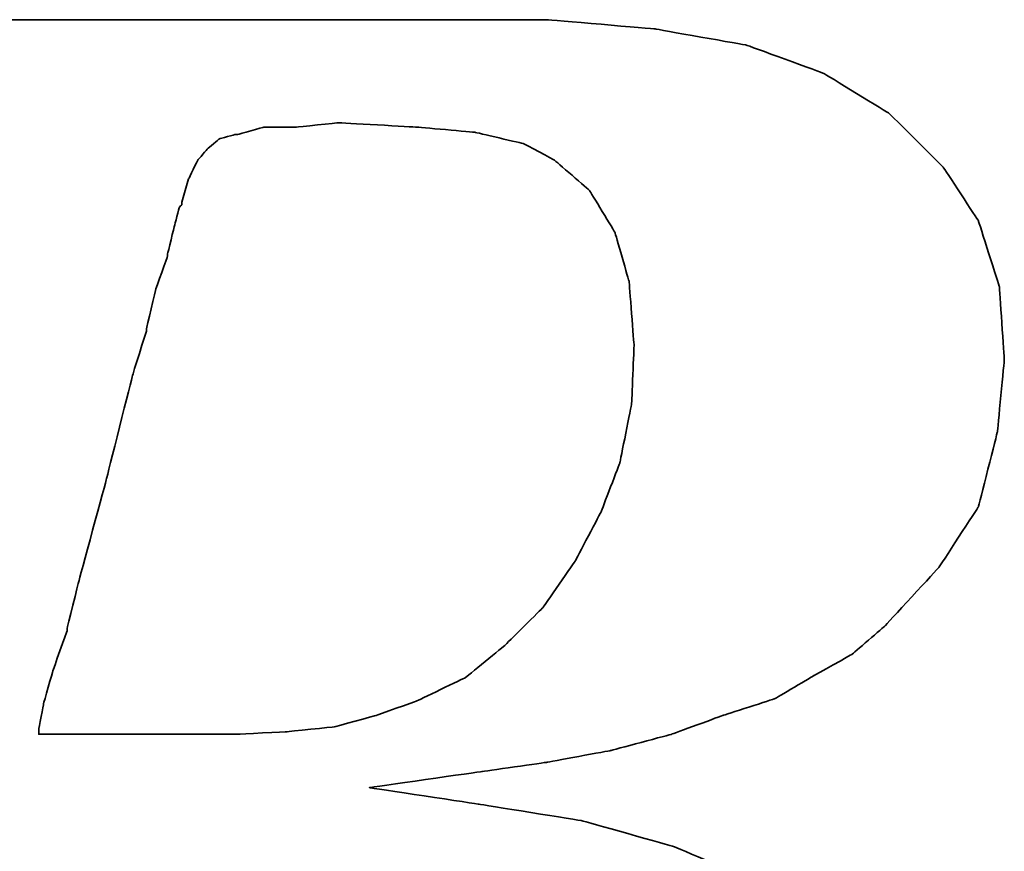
# Model space of a CAD drawing. Header units: millimetres. Extents: x 716 to 1311, y 158 to 389.
# Tile 30 of 48: x 1113.47 to 1118.64, y 222.88 to 227.24. Entities that reach past the tile are written whole.
import ezdxf

# ---------------------------------------------------------------- set-up
doc = ezdxf.new("R2010")
doc.units = ezdxf.units.MM
doc.header["$LTSCALE"] = 10
doc.layers.add('DIM', color=4, linetype='Continuous')
doc.layers.add('layer 1', color=7, linetype='Continuous')

# ---------------------------------------------------------------- blocks, each defined once
blk = doc.blocks.new('TBI MOTION logo(完整正式版)')
at = {"layer": 'layer 1', "color": 22, "lineweight": 35}
for points, knots in [([(-64.65375, -6.86375), (-64.65375, -6.86375), (-64.84375, -7.29625), (-64.84375, -7.29625), (-64.84375, -7.29625), (-64.84375, -7.29625), (-64.86875, -7.34375), (-64.86875, -7.34375), (-64.86875, -7.34375), (-64.86875, -7.34375), (-64.86875, -7.36875), (-64.86875, -7.36875), (-64.86875, -7.36875), (-64.86875, -7.36875), (-65.15375, -7.65375), (-65.15375, -7.65375), (-65.15375, -7.65375), (-65.15375, -7.65375), (-65.17875, -7.65375), (-65.17875, -7.65375), (-65.17875, -7.65375), (-65.17875, -7.65375), (-65.20375, -7.67875), (-65.20375, -7.67875), (-65.20375, -7.67875), (-65.20375, -7.67875), (-65.58875, -7.87125), (-65.58875, -7.87125), (-65.58875, -7.87125), (-65.58875, -7.87125), (-65.63375, -7.87125), (-65.63375, -7.87125), (-65.63375, -7.87125), (-65.63375, -7.87125), (-65.65875, -7.89375), (-65.65875, -7.89375), (-65.65875, -7.89375), (-65.65875, -7.89375), (-66.09375, -7.94375), (-66.09375, -7.94375), (-66.09375, -7.94375), (-66.09375, -7.94375), (-66.11375, -7.94375), (-66.11375, -7.94375), (-66.11375, -7.94375), (-66.11375, -7.94375), (-66.16375, -7.94375), (-66.16375, -7.94375), (-66.16375, -7.94375), (-66.16375, -7.94375), (-66.30875, -7.94375), (-66.30875, -7.94375), (-66.30875, -7.94375), (-66.30875, -7.94375), (-66.69375, -7.94375), (-66.69375, -7.94375), (-66.69375, -7.94375), (-66.69375, -7.94375), (-67.07375, -7.94375), (-67.07375, -7.94375), (-67.07375, -7.94375), (-67.07375, -7.94375), (-67.12375, -7.94375), (-67.12375, -7.94375), (-67.12375, -7.94375), (-67.12375, -7.94375), (-67.12375, -7.96625), (-67.12375, -7.96625), (-67.12375, -7.96625), (-67.12375, -7.96625), (-67.14875, -7.99125), (-67.14875, -7.99125), (-67.14875, -7.99125), (-67.14875, -7.99125), (-67.24375, -8.34875), (-67.24375, -8.34875), (-67.24375, -8.34875), (-67.24375, -8.34875), (-67.31375, -8.68625), (-67.31375, -8.68625), (-67.31375, -8.68625), (-67.31375, -8.68625), (-67.26875, -8.68625), (-67.26875, -8.68625), (-67.26875, -8.68625), (-67.26875, -8.68625), (-67.07375, -8.68625), (-67.07375, -8.68625), (-67.07375, -8.68625), (-67.07375, -8.68625), (-66.54875, -8.68625), (-66.54875, -8.68625), (-66.54875, -8.68625), (-66.54875, -8.68625), (-65.82625, -8.68625), (-65.82625, -8.68625), (-65.82625, -8.68625), (-65.82625, -8.68625), (-65.01375, -8.68625), (-65.01375, -8.68625), (-65.01375, -8.68625), (-65.01375, -8.68625), (-64.05375, -8.68625), (-64.05375, -8.68625), (-64.05375, -8.68625), (-64.05375, -8.68625), (-62.08375, -8.68625), (-62.08375, -8.68625), (-62.08375, -8.68625), (-62.08375, -8.68625), (-60.06875, -8.68625), (-60.06875, -8.68625), (-60.06875, -8.68625), (-60.06875, -8.68625), (-59.10875, -8.68625), (-59.10875, -8.68625), (-59.10875, -8.68625), (-59.10875, -8.68625), (-58.29375, -8.68625), (-58.29375, -8.68625), (-58.29375, -8.68625), (-58.29375, -8.68625), (-57.57375, -8.68625), (-57.57375, -8.68625), (-57.57375, -8.68625), (-57.57375, -8.68625), (-57.04875, -8.68625), (-57.04875, -8.68625), (-57.04875, -8.68625), (-57.04875, -8.68625), (-56.85375, -8.68625), (-56.85375, -8.68625), (-56.85375, -8.68625), (-56.85375, -8.68625), (-56.70875, -8.68625), (-56.70875, -8.68625), (-56.70875, -8.68625), (-56.70875, -8.68625), (-56.61375, -8.68625), (-56.61375, -8.68625), (-56.61375, -8.68625), (-56.61375, -8.68625), (-56.56875, -8.68625), (-56.56875, -8.68625), (-56.56875, -8.68625), (-56.56875, -8.68625), (-55.65375, -8.63875), (-55.65375, -8.63875), (-55.65375, -8.63875), (-55.65375, -8.63875), (-54.76875, -8.51875), (-54.76875, -8.51875), (-54.76875, -8.51875), (-54.76875, -8.51875), (-53.90375, -8.30375), (-53.90375, -8.30375), (-53.90375, -8.30375), (-53.90375, -8.30375), (-53.08875, -8.03875), (-53.08875, -8.03875), (-53.08875, -8.03875), (-53.08875, -8.03875), (-52.34375, -7.65375), (-52.34375, -7.65375), (-52.34375, -7.65375), (-52.34375, -7.65375), (-51.69875, -7.29625), (-51.69875, -7.29625), (-51.69875, -7.29625), (-51.69875, -7.29625), (-51.21875, -6.91125), (-51.21875, -6.91125), (-51.21875, -6.91125), (-51.21875, -6.91125), (-50.83375, -6.50375), (-50.83375, -6.50375), (-50.83375, -6.50375), (-50.83375, -6.50375), (-50.44875, -5.94875), (-50.44875, -5.94875), (-50.44875, -5.94875), (-50.44875, -5.94875), (-50.13875, -5.30375), (-50.13875, -5.30375), (-50.13875, -5.30375), (-50.13875, -5.30375), (-49.99375, -4.65375), (-49.99375, -4.65375), (-49.99375, -4.65375), (-49.99375, -4.65375), (-49.92375, -3.98375), (-49.92375, -3.98375), (-49.92375, -3.98375), (-49.92375, -3.98375), (-49.99375, -3.19374), (-49.99375, -3.19374), (-49.99375, -3.19374), (-49.99375, -3.19374), (-50.23374, -2.44874), (-50.23374, -2.44874), (-50.23374, -2.44874), (-50.23374, -2.44874), (-50.59375, -1.87374), (-50.59375, -1.87374), (-50.59375, -1.87374), (-50.59375, -1.87374), (-51.09875, -1.31874), (-51.09875, -1.31874), (-51.09875, -1.31874), (-51.09875, -1.31874), (-51.74375, -0.81875), (-51.74375, -0.81875), (-51.74375, -0.81875), (-51.74375, -0.81875), (-52.53875, -0.48125), (-52.53875, -0.48125), (-52.53875, -0.48125), (-52.53875, -0.48125), (-53.47375, -0.21875), (-53.47375, -0.21875), (-53.47375, -0.21875), (-53.47375, -0.21875), (-54.52875, -0.04874), (-54.52875, -0.04874), (-54.52875, -0.04874), (-54.52875, -0.04874), (-55.65375, 0.12125), (-55.65375, 0.12125), (-55.65375, 0.12125), (-55.65375, 0.12125), (-54.50375, 0.28624), (-54.50375, 0.28624), (-54.50375, 0.28624), (-54.50375, 0.28624), (-53.83375, 0.38124), (-53.83375, 0.38124), (-53.83375, 0.38124), (-53.83375, 0.38124), (-53.18375, 0.50125), (-53.18375, 0.50125), (-53.18375, 0.50125), (-53.18375, 0.50125), (-52.55875, 0.66874), (-52.55875, 0.66874), (-52.55875, 0.66874), (-52.55875, 0.66874), (-52.03375, 0.86124), (-52.03375, 0.86124), (-52.03375, 0.86124), (-52.03375, 0.86124), (-51.50374, 1.03124), (-51.50374, 1.03124), (-51.50374, 1.03124), (-51.50374, 1.03124), (-51.09875, 1.27125), (-51.09875, 1.27125), (-51.09875, 1.27125), (-51.09875, 1.27125), (-50.71375, 1.48624), (-50.71375, 1.48624), (-50.71375, 1.48624), (-50.71375, 1.48624), (-50.37625, 1.77625), (-50.37625, 1.77625), (-50.37625, 1.77625), (-50.37625, 1.77625), (-49.82375, 2.37625), (-49.82375, 2.37625), (-49.82375, 2.37625), (-49.82375, 2.37625), (-49.41875, 2.99625), (-49.41875, 2.99625), (-49.41875, 2.99625), (-49.41875, 2.99625), (-49.22375, 3.76625), (-49.22375, 3.76625), (-49.22375, 3.76625), (-49.22375, 3.76625), (-49.15375, 4.50874), (-49.15375, 4.50874), (-49.15375, 4.50874), (-49.15375, 4.50874), (-49.20375, 5.25125), (-49.20375, 5.25125), (-49.20375, 5.25125), (-49.20375, 5.25125), (-49.41875, 5.92625), (-49.41875, 5.92625), (-49.41875, 5.92625), (-49.41875, 5.92625), (-49.77875, 6.47625), (-49.77875, 6.47625), (-49.77875, 6.47625), (-49.77875, 6.47625), (-50.33125, 7.02624), (-50.33125, 7.02624), (-50.33125, 7.02624), (-50.33125, 7.02624), (-51.00125, 7.43625), (-51.00125, 7.43625), (-51.00125, 7.43625), (-51.00125, 7.43625), (-51.79375, 7.72625), (-51.79375, 7.72625), (-51.79375, 7.72625), (-51.79375, 7.72625), (-52.72875, 7.89124), (-52.72875, 7.89124), (-52.72875, 7.89124), (-52.72875, 7.89124), (-53.83375, 7.98625), (-53.83375, 7.98625), (-53.83375, 7.98625), (-53.83375, 7.98625), (-53.92875, 7.98625), (-53.92875, 7.98625), (-53.92875, 7.98625), (-53.92875, 7.98625), (-54.26375, 7.98625), (-54.26375, 7.98625), (-54.26375, 7.98625), (-54.26375, 7.98625), (-54.74375, 7.98625), (-54.74375, 7.98625), (-54.74375, 7.98625), (-54.74375, 7.98625), (-55.36875, 7.98625), (-55.36875, 7.98625), (-55.36875, 7.98625), (-55.36875, 7.98625), (-56.13375, 7.98625), (-56.13375, 7.98625), (-56.13375, 7.98625), (-56.13375, 7.98625), (-56.94875, 7.98625), (-56.94875, 7.98625), (-56.94875, 7.98625), (-56.94875, 7.98625), (-58.77625, 7.98625), (-58.77625, 7.98625), (-58.77625, 7.98625), (-58.77625, 7.98625), (-60.59875, 7.98625), (-60.59875, 7.98625), (-60.59875, 7.98625), (-60.59875, 7.98625), (-61.41375, 7.98625), (-61.41375, 7.98625), (-61.41375, 7.98625), (-61.41375, 7.98625), (-62.17875, 7.98625), (-62.17875, 7.98625), (-62.17875, 7.98625), (-62.17875, 7.98625), (-62.80375, 7.98625), (-62.80375, 7.98625), (-62.80375, 7.98625), (-62.80375, 7.98625), (-63.30625, 7.98625), (-63.30625, 7.98625), (-63.30625, 7.98625), (-63.30625, 7.98625), (-63.57375, 7.98625), (-63.57375, 7.98625), (-63.57375, 7.98625), (-63.57375, 7.98625), (-63.57375, 7.96375), (-63.57375, 7.96375), (-63.57375, 7.96375), (-63.57375, 7.96375), (-63.59875, 7.94125), (-63.59875, 7.94125), (-63.59875, 7.94125), (-63.59875, 7.94125), (-63.69375, 7.55625), (-63.69375, 7.55625), (-63.69375, 7.55625), (-63.69375, 7.55625), (-63.76375, 7.24624), (-63.76375, 7.24624), (-63.76375, 7.24624), (-63.76375, 7.24624), (-63.23875, 7.24624), (-63.23875, 7.24624), (-63.23875, 7.24624), (-63.23875, 7.24624), (-62.75875, 7.24624), (-62.75875, 7.24624), (-62.75875, 7.24624), (-62.75875, 7.24624), (-62.61125, 7.24624), (-62.61125, 7.24624), (-62.61125, 7.24624), (-62.61125, 7.24624), (-62.56625, 7.24624), (-62.56625, 7.24624), (-62.56625, 7.24624), (-62.56625, 7.24624), (-62.22875, 7.24624), (-62.22875, 7.24624), (-62.22875, 7.24624), (-62.22875, 7.24624), (-62.20375, 7.24624), (-62.20375, 7.24624), (-62.20375, 7.24624), (-62.20375, 7.24624), (-62.17875, 7.21875), (-62.17875, 7.21875), (-62.17875, 7.21875), (-62.17875, 7.21875), (-61.96375, 7.17125), (-61.96375, 7.17125), (-61.96375, 7.17125), (-61.96375, 7.17125), (-61.72375, 7.12624), (-61.72375, 7.12624), (-61.72375, 7.12624), (-61.72375, 7.12624), (-61.70375, 7.12624), (-61.70375, 7.12624), (-61.70375, 7.12624), (-61.70375, 7.12624), (-61.55875, 7.07624), (-61.55875, 7.07624), (-61.55875, 7.07624), (-61.55875, 7.07624), (-61.50875, 7.07624), (-61.50875, 7.07624), (-61.50875, 7.07624), (-61.50875, 7.07624), (-61.48375, 7.02624), (-61.48375, 7.02624), (-61.48375, 7.02624), (-61.48375, 7.02624), (-61.31875, 6.83375), (-61.31875, 6.83375), (-61.31875, 6.83375), (-61.31875, 6.83375), (-61.29375, 6.81125), (-61.29375, 6.81125), (-61.29375, 6.81125), (-61.29375, 6.81125), (-61.29375, 6.78625), (-61.29375, 6.78625), (-61.29375, 6.78625), (-61.29375, 6.78625), (-61.19875, 6.50124), (-61.19875, 6.50124), (-61.19875, 6.50124), (-61.19875, 6.50124), (-61.17375, 6.45124), (-61.17375, 6.45124), (-61.17375, 6.45124), (-61.17375, 6.45124), (-61.19875, 6.40625), (-61.19875, 6.40625), (-61.19875, 6.40625), (-61.19875, 6.40625), (-61.26875, 5.99624), (-61.26875, 5.99624), (-61.26875, 5.99624), (-61.26875, 5.99624), (-61.26875, 5.85125), (-61.26875, 5.85125), (-61.26875, 5.85125), (-61.26875, 5.85125), (-61.26875, 5.82625), (-61.26875, 5.82625), (-61.26875, 5.82625), (-61.26875, 5.82625), (-61.29375, 5.80625), (-61.29375, 5.80625), (-61.29375, 5.80625), (-61.29375, 5.80625), (-61.34125, 5.66125), (-61.34125, 5.66125), (-61.34125, 5.66125), (-61.34125, 5.66125), (-61.41375, 5.44625), (-61.41375, 5.44625), (-61.41375, 5.44625), (-61.41375, 5.44625), (-61.48375, 5.15625), (-61.48375, 5.15625), (-61.48375, 5.15625), (-61.48375, 5.15625), (-61.58375, 4.82124), (-61.58375, 4.82124), (-61.58375, 4.82124), (-61.58375, 4.82124), (-61.79875, 4.00375), (-61.79875, 4.00375), (-61.79875, 4.00375), (-61.79875, 4.00375), (-62.05875, 2.99625), (-62.05875, 2.99625), (-62.05875, 2.99625), (-62.05875, 2.99625), (-62.34875, 1.91625), (-62.34875, 1.91625), (-62.34875, 1.91625), (-62.34875, 1.91625), (-62.97375, -0.41124), (-62.97375, -0.41124), (-62.97375, -0.41124), (-62.97375, -0.41124), (-63.59875, -2.75875), (-63.59875, -2.75875), (-63.59875, -2.75875), (-63.59875, -2.75875), (-63.88375, -3.86374), (-63.88375, -3.86374), (-63.88375, -3.86374), (-63.88375, -3.86374), (-64.14875, -4.82374), (-64.14875, -4.82374), (-64.14875, -4.82374), (-64.14875, -4.82374), (-64.36375, -5.64125), (-64.36375, -5.64125), (-64.36375, -5.64125), (-64.36375, -5.64125), (-64.43625, -5.97625), (-64.43625, -5.97625), (-64.43625, -5.97625), (-64.43625, -5.97625), (-64.50875, -6.28625), (-64.50875, -6.28625), (-64.50875, -6.28625), (-64.50875, -6.28625), (-64.50875, -6.30875), (-64.50875, -6.30875), (-64.50875, -6.30875), (-64.50875, -6.30875), (-64.57875, -6.50375), (-64.57875, -6.50375), (-64.57875, -6.50375), (-64.57875, -6.50375), (-64.62875, -6.69625), (-64.62875, -6.69625), (-64.62875, -6.69625), (-64.62875, -6.69625), (-64.62875, -6.76875), (-64.62875, -6.76875), (-64.62875, -6.76875), (-64.62875, -6.76875), (-64.62875, -6.81375), (-64.62875, -6.81375), (-64.62875, -6.81375), (-64.62875, -6.81375), (-64.62875, -6.83875), (-64.62875, -6.83875), (-64.62875, -6.83875), (-64.62875, -6.83875), (-64.65375, -6.86375), (-64.65375, -6.86375)], [0, 0, 0, 0, 0.00719424, 0.00719424, 0.00719424, 0.00719425, 0.01438849, 0.01438849, 0.01438849, 0.0143885, 0.02158273, 0.02158273, 0.02158273, 0.02158274, 0.02877698, 0.02877698, 0.02877698, 0.02877699, 0.03597122, 0.03597122, 0.03597122, 0.03597123, 0.04316547, 0.04316547, 0.04316547, 0.04316548, 0.05035971, 0.05035971, 0.05035971, 0.05035972, 0.05755396, 0.05755396, 0.05755396, 0.05755397, 0.0647482, 0.0647482, 0.0647482, 0.06474821, 0.07194245, 0.07194245, 0.07194245, 0.07194246, 0.07913669, 0.07913669, 0.07913669, 0.0791367, 0.08633094, 0.08633094, 0.08633094, 0.08633095, 0.09352518, 0.09352518, 0.09352518, 0.09352519, 0.10071942, 0.10071942, 0.10071942, 0.10071943, 0.10791367, 0.10791367, 0.10791367, 0.10791368, 0.11510791, 0.11510791, 0.11510791, 0.11510792, 0.12230216, 0.12230216, 0.12230216, 0.12230217, 0.1294964, 0.1294964, 0.1294964, 0.12949641, 0.13669065, 0.13669065, 0.13669065, 0.13669066, 0.14388489, 0.14388489, 0.14388489, 0.1438849, 0.15107914, 0.15107914, 0.15107914, 0.15107915, 0.15827338, 0.15827338, 0.15827338, 0.15827339, 0.16546763, 0.16546763, 0.16546763, 0.16546764, 0.17266187, 0.17266187, 0.17266187, 0.17266188, 0.17985612, 0.17985612, 0.17985612, 0.17985613, 0.18705036, 0.18705036, 0.18705036, 0.18705037, 0.1942446, 0.1942446, 0.1942446, 0.19424461, 0.20143885, 0.20143885, 0.20143885, 0.20143886, 0.20863309, 0.20863309, 0.20863309, 0.2086331, 0.21582734, 0.21582734, 0.21582734, 0.21582735, 0.22302158, 0.22302158, 0.22302158, 0.22302159, 0.23021583, 0.23021583, 0.23021583, 0.23021584, 0.23741007, 0.23741007, 0.23741007, 0.23741008, 0.24460432, 0.24460432, 0.24460432, 0.24460433, 0.25179856, 0.25179856, 0.25179856, 0.25179857, 0.25899281, 0.25899281, 0.25899281, 0.25899282, 0.26618705, 0.26618705, 0.26618705, 0.26618706, 0.27338129, 0.27338129, 0.27338129, 0.2733813, 0.28057554, 0.28057554, 0.28057554, 0.28057555, 0.28776978, 0.28776978, 0.28776978, 0.28776979, 0.29496403, 0.29496403, 0.29496403, 0.29496404, 0.30215827, 0.30215827, 0.30215827, 0.30215828, 0.30935252, 0.30935252, 0.30935252, 0.30935253, 0.31654676, 0.31654676, 0.31654676, 0.31654677, 0.32374101, 0.32374101, 0.32374101, 0.32374102, 0.33093525, 0.33093525, 0.33093525, 0.33093526, 0.3381295, 0.3381295, 0.3381295, 0.33812951, 0.34532374, 0.34532374, 0.34532374, 0.34532375, 0.35251799, 0.35251799, 0.35251799, 0.352518, 0.35971223, 0.35971223, 0.35971223, 0.35971224, 0.36690647, 0.36690647, 0.36690647, 0.36690648, 0.37410072, 0.37410072, 0.37410072, 0.37410073, 0.38129496, 0.38129496, 0.38129496, 0.38129497, 0.38848921, 0.38848921, 0.38848921, 0.38848922, 0.39568345, 0.39568345, 0.39568345, 0.39568346, 0.4028777, 0.4028777, 0.4028777, 0.40287771, 0.41007194, 0.41007194, 0.41007194, 0.41007195, 0.41726619, 0.41726619, 0.41726619, 0.4172662, 0.42446043, 0.42446043, 0.42446043, 0.42446044, 0.43165468, 0.43165468, 0.43165468, 0.43165469, 0.43884892, 0.43884892, 0.43884892, 0.43884893, 0.44604317, 0.44604317, 0.44604317, 0.44604318, 0.45323741, 0.45323741, 0.45323741, 0.45323742, 0.46043165, 0.46043165, 0.46043165, 0.46043166, 0.4676259, 0.4676259, 0.4676259, 0.46762591, 0.47482014, 0.47482014, 0.47482014, 0.47482015, 0.48201439, 0.48201439, 0.48201439, 0.4820144, 0.48920863, 0.48920863, 0.48920863, 0.48920864, 0.49640288, 0.49640288, 0.49640288, 0.49640289, 0.50359712, 0.50359712, 0.50359712, 0.50359713, 0.51079137, 0.51079137, 0.51079137, 0.51079138, 0.51798561, 0.51798561, 0.51798561, 0.51798562, 0.52517986, 0.52517986, 0.52517986, 0.52517987, 0.5323741, 0.5323741, 0.5323741, 0.53237411, 0.53956835, 0.53956835, 0.53956835, 0.53956836, 0.54676259, 0.54676259, 0.54676259, 0.5467626, 0.55395683, 0.55395683, 0.55395683, 0.55395684, 0.56115108, 0.56115108, 0.56115108, 0.56115109, 0.56834532, 0.56834532, 0.56834532, 0.56834533, 0.57553957, 0.57553957, 0.57553957, 0.57553958, 0.58273381, 0.58273381, 0.58273381, 0.58273382, 0.58992806, 0.58992806, 0.58992806, 0.58992807, 0.5971223, 0.5971223, 0.5971223, 0.59712231, 0.60431655, 0.60431655, 0.60431655, 0.60431656, 0.61151079, 0.61151079, 0.61151079, 0.6115108, 0.61870504, 0.61870504, 0.61870504, 0.61870505, 0.62589928, 0.62589928, 0.62589928, 0.62589929, 0.63309353, 0.63309353, 0.63309353, 0.63309354, 0.64028777, 0.64028777, 0.64028777, 0.64028778, 0.64748201, 0.64748201, 0.64748201, 0.64748202, 0.65467626, 0.65467626, 0.65467626, 0.65467627, 0.6618705, 0.6618705, 0.6618705, 0.66187051, 0.66906475, 0.66906475, 0.66906475, 0.66906476, 0.67625899, 0.67625899, 0.67625899, 0.676259, 0.68345324, 0.68345324, 0.68345324, 0.68345325, 0.69064748, 0.69064748, 0.69064748, 0.69064749, 0.69784173, 0.69784173, 0.69784173, 0.69784174, 0.70503597, 0.70503597, 0.70503597, 0.70503598, 0.71223022, 0.71223022, 0.71223022, 0.71223023, 0.71942446, 0.71942446, 0.71942446, 0.71942447, 0.72661871, 0.72661871, 0.72661871, 0.72661872, 0.73381295, 0.73381295, 0.73381295, 0.73381296, 0.74100719, 0.74100719, 0.74100719, 0.7410072, 0.74820144, 0.74820144, 0.74820144, 0.74820145, 0.75539568, 0.75539568, 0.75539568, 0.75539569, 0.76258993, 0.76258993, 0.76258993, 0.76258994, 0.76978417, 0.76978417, 0.76978417, 0.76978418, 0.77697842, 0.77697842, 0.77697842, 0.77697843, 0.78417266, 0.78417266, 0.78417266, 0.78417267, 0.79136691, 0.79136691, 0.79136691, 0.79136692, 0.79856115, 0.79856115, 0.79856115, 0.79856116, 0.8057554, 0.8057554, 0.8057554, 0.80575541, 0.81294964, 0.81294964, 0.81294964, 0.81294965, 0.82014388, 0.82014388, 0.82014388, 0.82014389, 0.82733813, 0.82733813, 0.82733813, 0.82733814, 0.83453237, 0.83453237, 0.83453237, 0.83453238, 0.84172662, 0.84172662, 0.84172662, 0.84172663, 0.84892086, 0.84892086, 0.84892086, 0.84892087, 0.85611511, 0.85611511, 0.85611511, 0.85611512, 0.86330935, 0.86330935, 0.86330935, 0.86330936, 0.8705036, 0.8705036, 0.8705036, 0.87050361, 0.87769784, 0.87769784, 0.87769784, 0.87769785, 0.88489209, 0.88489209, 0.88489209, 0.8848921, 0.89208633, 0.89208633, 0.89208633, 0.89208634, 0.89928058, 0.89928058, 0.89928058, 0.89928059, 0.90647482, 0.90647482, 0.90647482, 0.90647483, 0.91366906, 0.91366906, 0.91366906, 0.91366907, 0.92086331, 0.92086331, 0.92086331, 0.92086332, 0.92805755, 0.92805755, 0.92805755, 0.92805756, 0.9352518, 0.9352518, 0.9352518, 0.93525181, 0.94244604, 0.94244604, 0.94244604, 0.94244605, 0.94964029, 0.94964029, 0.94964029, 0.9496403, 0.95683453, 0.95683453, 0.95683453, 0.95683454, 0.96402878, 0.96402878, 0.96402878, 0.96402879, 0.97122302, 0.97122302, 0.97122302, 0.97122303, 0.97841727, 0.97841727, 0.97841727, 0.97841728, 0.98561151, 0.98561151, 0.98561151, 0.98561152, 0.99280576, 0.99280576, 0.99280576, 0.99280577, 1, 1, 1, 1]), ([(-57.50375, 6.35625), (-57.50375, 6.35625), (-57.57375, 6.11625), (-57.57375, 6.11625), (-57.57375, 6.11625), (-57.57375, 6.11625), (-57.57375, 6.09125), (-57.57375, 6.09125), (-57.57375, 6.09125), (-57.57375, 6.09125), (-57.59875, 6.06625), (-57.59875, 6.06625), (-57.59875, 6.06625), (-57.59875, 6.06625), (-57.64875, 5.87625), (-57.64875, 5.87625), (-57.64875, 5.87625), (-57.64875, 5.87625), (-57.71875, 5.58875), (-57.71875, 5.58875), (-57.71875, 5.58875), (-57.71875, 5.58875), (-57.71875, 5.56625), (-57.71875, 5.56625), (-57.71875, 5.56625), (-57.71875, 5.56625), (-57.83875, 5.23125), (-57.83875, 5.23125), (-57.83875, 5.23125), (-57.83875, 5.23125), (-57.93625, 4.82124), (-57.93625, 4.82124), (-57.93625, 4.82124), (-57.93625, 4.82124), (-57.93625, 4.79624), (-57.93625, 4.79624), (-57.93625, 4.79624), (-57.93625, 4.79624), (-58.07875, 4.34125), (-58.07875, 4.34125), (-58.07875, 4.34125), (-58.07875, 4.34125), (-58.34375, 3.28625), (-58.34375, 3.28625), (-58.34375, 3.28625), (-58.34375, 3.28625), (-58.62875, 2.23124), (-58.62875, 2.23124), (-58.62875, 2.23124), (-58.62875, 2.23124), (-58.74875, 1.75125), (-58.74875, 1.75125), (-58.74875, 1.75125), (-58.74875, 1.75125), (-58.74875, 1.72625), (-58.74875, 1.72625), (-58.74875, 1.72625), (-58.74875, 1.72625), (-58.89375, 1.31625), (-58.89375, 1.31625), (-58.89375, 1.31625), (-58.89375, 1.31625), (-58.98875, 0.98124), (-58.98875, 0.98124), (-58.98875, 0.98124), (-58.98875, 0.98124), (-59.03875, 0.71625), (-59.03875, 0.71625), (-59.03875, 0.71625), (-59.03875, 0.71625), (-59.03875, 0.66874), (-59.03875, 0.66874), (-59.03875, 0.66874), (-59.03875, 0.66874), (-58.91875, 0.66874), (-58.91875, 0.66874), (-58.91875, 0.66874), (-58.91875, 0.66874), (-58.53375, 0.66874), (-58.53375, 0.66874), (-58.53375, 0.66874), (-58.53375, 0.66874), (-58.10375, 0.66874), (-58.10375, 0.66874), (-58.10375, 0.66874), (-58.10375, 0.66874), (-57.66875, 0.66874), (-57.66875, 0.66874), (-57.66875, 0.66874), (-57.66875, 0.66874), (-57.33375, 0.66874), (-57.33375, 0.66874), (-57.33375, 0.66874), (-57.33375, 0.66874), (-57.09375, 0.66874), (-57.09375, 0.66874), (-57.09375, 0.66874), (-57.09375, 0.66874), (-56.99875, 0.66874), (-56.99875, 0.66874), (-56.99875, 0.66874), (-56.99875, 0.66874), (-56.49375, 0.69374), (-56.49375, 0.69374), (-56.49375, 0.69374), (-56.49375, 0.69374), (-56.01375, 0.74374), (-56.01375, 0.74374), (-56.01375, 0.74374), (-56.01375, 0.74374), (-55.58375, 0.86124), (-55.58375, 0.86124), (-55.58375, 0.86124), (-55.58375, 0.86124), (-55.17375, 1.00624), (-55.17375, 1.00624), (-55.17375, 1.00624), (-55.17375, 1.00624), (-54.67375, 1.24625), (-54.67375, 1.24625), (-54.67375, 1.24625), (-54.67375, 1.24625), (-54.26375, 1.58124), (-54.26375, 1.58124), (-54.26375, 1.58124), (-54.26375, 1.58124), (-53.87875, 1.96374), (-53.87875, 1.96374), (-53.87875, 1.96374), (-53.87875, 1.96374), (-53.54375, 2.44625), (-53.54375, 2.44625), (-53.54375, 2.44625), (-53.54375, 2.44625), (-53.27875, 2.95125), (-53.27875, 2.95125), (-53.27875, 2.95125), (-53.27875, 2.95125), (-53.08875, 3.45124), (-53.08875, 3.45124), (-53.08875, 3.45124), (-53.08875, 3.45124), (-52.96875, 4.05124), (-52.96875, 4.05124), (-52.96875, 4.05124), (-52.96875, 4.05124), (-52.94375, 4.65125), (-52.94375, 4.65125), (-52.94375, 4.65125), (-52.94375, 4.65125), (-52.99375, 5.30125), (-52.99375, 5.30125), (-52.99375, 5.30125), (-52.99375, 5.30125), (-53.13875, 5.80625), (-53.13875, 5.80625), (-53.13875, 5.80625), (-53.13875, 5.80625), (-53.39875, 6.23625), (-53.39875, 6.23625), (-53.39875, 6.23625), (-53.39875, 6.23625), (-53.75875, 6.54875), (-53.75875, 6.54875), (-53.75875, 6.54875), (-53.75875, 6.54875), (-54.07375, 6.71625), (-54.07375, 6.71625), (-54.07375, 6.71625), (-54.07375, 6.71625), (-54.57375, 6.83375), (-54.57375, 6.83375), (-54.57375, 6.83375), (-54.57375, 6.83375), (-55.17375, 6.88625), (-55.17375, 6.88625), (-55.17375, 6.88625), (-55.17375, 6.88625), (-55.96875, 6.93125), (-55.96875, 6.93125), (-55.96875, 6.93125), (-55.96875, 6.93125), (-56.39875, 6.88625), (-56.39875, 6.88625), (-56.39875, 6.88625), (-56.39875, 6.88625), (-56.42125, 6.88625), (-56.42125, 6.88625), (-56.42125, 6.88625), (-56.42125, 6.88625), (-56.73375, 6.88625), (-56.73375, 6.88625), (-56.73375, 6.88625), (-56.73375, 6.88625), (-56.99875, 6.81125), (-56.99875, 6.81125), (-56.99875, 6.81125), (-56.99875, 6.81125), (-57.02375, 6.81125), (-57.02375, 6.81125), (-57.02375, 6.81125), (-57.02375, 6.81125), (-57.18875, 6.76625), (-57.18875, 6.76625), (-57.18875, 6.76625), (-57.18875, 6.76625), (-57.30875, 6.66625), (-57.30875, 6.66625), (-57.30875, 6.66625), (-57.30875, 6.66625), (-57.40875, 6.54875), (-57.40875, 6.54875), (-57.40875, 6.54875), (-57.40875, 6.54875), (-57.50375, 6.35625), (-57.50375, 6.35625)], [0, 0, 0, 0, 0.01851852, 0.01851852, 0.01851852, 0.01851853, 0.03703704, 0.03703704, 0.03703704, 0.03703705, 0.05555556, 0.05555556, 0.05555556, 0.05555557, 0.07407407, 0.07407407, 0.07407407, 0.07407408, 0.09259259, 0.09259259, 0.09259259, 0.0925926, 0.11111111, 0.11111111, 0.11111111, 0.11111112, 0.12962963, 0.12962963, 0.12962963, 0.12962964, 0.14814815, 0.14814815, 0.14814815, 0.14814816, 0.16666667, 0.16666667, 0.16666667, 0.16666668, 0.18518519, 0.18518519, 0.18518519, 0.1851852, 0.2037037, 0.2037037, 0.2037037, 0.20370371, 0.22222222, 0.22222222, 0.22222222, 0.22222223, 0.24074074, 0.24074074, 0.24074074, 0.24074075, 0.25925926, 0.25925926, 0.25925926, 0.25925927, 0.27777778, 0.27777778, 0.27777778, 0.27777779, 0.2962963, 0.2962963, 0.2962963, 0.29629631, 0.31481481, 0.31481481, 0.31481481, 0.31481482, 0.33333333, 0.33333333, 0.33333333, 0.33333334, 0.35185185, 0.35185185, 0.35185185, 0.35185186, 0.37037037, 0.37037037, 0.37037037, 0.37037038, 0.38888889, 0.38888889, 0.38888889, 0.3888889, 0.40740741, 0.40740741, 0.40740741, 0.40740742, 0.42592593, 0.42592593, 0.42592593, 0.42592594, 0.44444444, 0.44444444, 0.44444444, 0.44444445, 0.46296296, 0.46296296, 0.46296296, 0.46296297, 0.48148148, 0.48148148, 0.48148148, 0.48148149, 0.5, 0.5, 0.5, 0.50000001, 0.51851852, 0.51851852, 0.51851852, 0.51851853, 0.53703704, 0.53703704, 0.53703704, 0.53703705, 0.55555556, 0.55555556, 0.55555556, 0.55555557, 0.57407407, 0.57407407, 0.57407407, 0.57407408, 0.59259259, 0.59259259, 0.59259259, 0.5925926, 0.61111111, 0.61111111, 0.61111111, 0.61111112, 0.62962963, 0.62962963, 0.62962963, 0.62962964, 0.64814815, 0.64814815, 0.64814815, 0.64814816, 0.66666667, 0.66666667, 0.66666667, 0.66666668, 0.68518519, 0.68518519, 0.68518519, 0.6851852, 0.7037037, 0.7037037, 0.7037037, 0.70370371, 0.72222222, 0.72222222, 0.72222222, 0.72222223, 0.74074074, 0.74074074, 0.74074074, 0.74074075, 0.75925926, 0.75925926, 0.75925926, 0.75925927, 0.77777778, 0.77777778, 0.77777778, 0.77777779, 0.7962963, 0.7962963, 0.7962963, 0.79629631, 0.81481481, 0.81481481, 0.81481481, 0.81481482, 0.83333333, 0.83333333, 0.83333333, 0.83333334, 0.85185185, 0.85185185, 0.85185185, 0.85185186, 0.87037037, 0.87037037, 0.87037037, 0.87037038, 0.88888889, 0.88888889, 0.88888889, 0.8888889, 0.90740741, 0.90740741, 0.90740741, 0.90740742, 0.92592593, 0.92592593, 0.92592593, 0.92592594, 0.94444444, 0.94444444, 0.94444444, 0.94444445, 0.96296296, 0.96296296, 0.96296296, 0.96296297, 0.98148148, 0.98148148, 0.98148148, 0.98148149, 1, 1, 1, 1])]:
    blk.add_open_spline(points, degree=3, knots=knots, dxfattribs=at)

msp = doc.modelspace()

# ---------------------------------------------------------------- block references
at = {"layer": 'DIM', "color": 7, "xscale": 0.512275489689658, "yscale": 0.512275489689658, "zscale": 0.512275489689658}
msp.add_blockref('TBI MOTION logo(完整正式版)', (1143.8176, 223.1518), dxfattribs=at)

doc.saveas('drawing.dxf')
